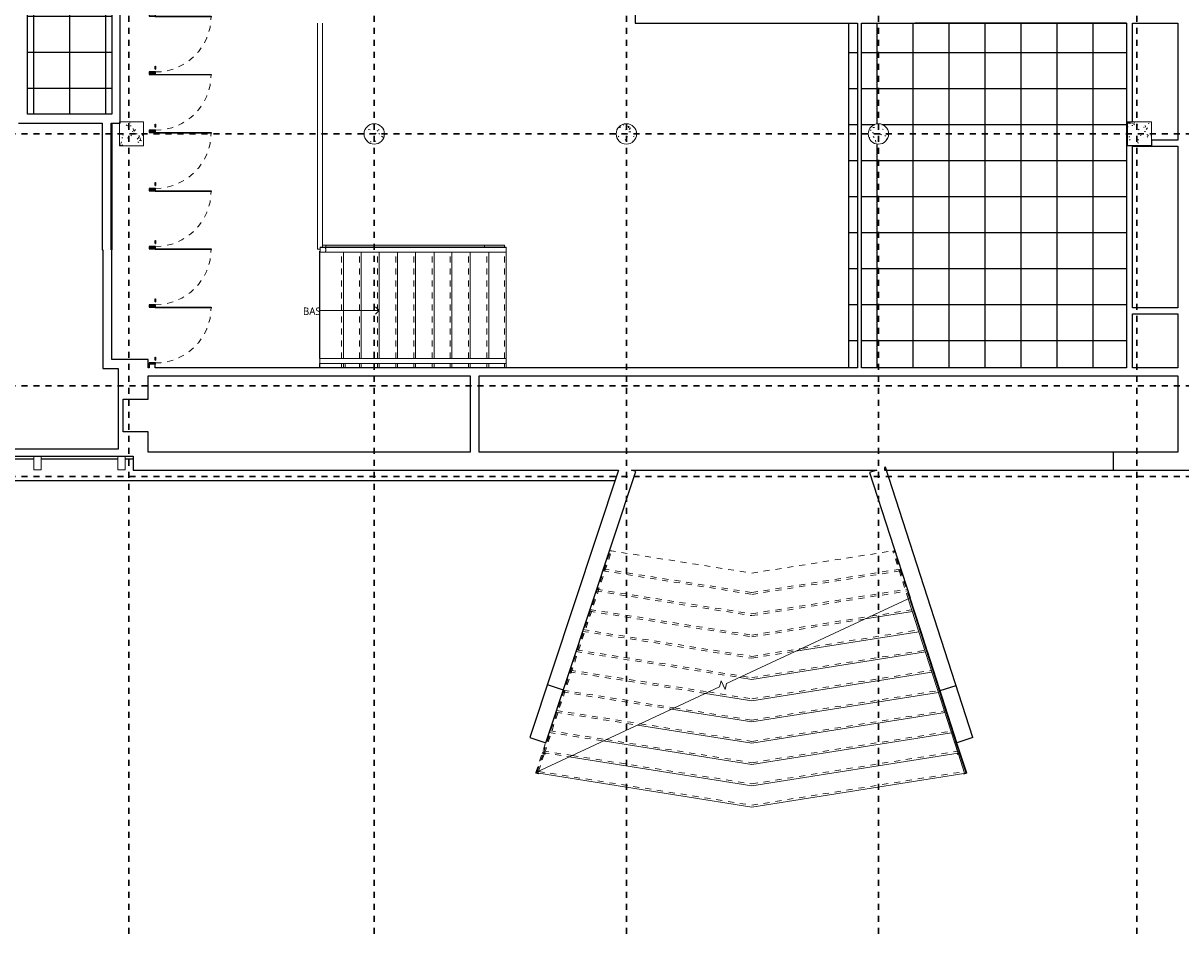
# Model space of a CAD drawing. Header units: metres. Extents: x -27.7 to 32.8, y -37.3 to -3.8.
# Tile 2 of 10: x -7.1 to 12.2, y -37.3 to -22.2. Entities that reach past the tile are written whole.
import ezdxf

# ---------------------------------------------------------------- set-up
doc = ezdxf.new("R2010")
doc.units = ezdxf.units.M
doc.linetypes.add('Ligne de quadrillage', pattern=[0.022225, 0.0127, -0.003175, 0.003175, -0.003175])
doc.linetypes.add('Tiret', pattern=[0.0025, 0.00125, -0.00125])
for name, color, linetype, lineweight in [('A-CLNG', 250, 'Continuous', 25), ('A-CLNG-PATT', 250, 'Continuous', 25), ('A-DOOR', 250, 'Continuous', 25), ('A-DOOR-FRAM', 250, 'Continuous', 25), ('A-FLOR', 250, 'Continuous', 25), ('A-FLOR-HRAL', 250, 'Continuous', 18), ('A-FLOR-HRAL-MBND', 250, 'Tiret', 18), ('A-WALL', 250, 'Continuous', 25), ('I-WALL', 250, 'Continuous', 25), ('S-COLS', 250, 'Continuous', 18), ('S-GRID', 250, 'Continuous', 30), ('S-STRS', 250, 'Continuous', 18), ('S-STRS-ANNO', 250, 'Continuous', 18), ('S-STRS-IDEN', 250, 'Continuous', 18), ('S-STRS-MBND', 250, 'Tiret', 18)]:
    doc.layers.add(name, color=color, linetype=linetype, lineweight=lineweight)
doc.styles.add('Trebuchet MS', font='trebuc.ttf', dxfattribs={"height": 0.125})
pattern_1 = [(50, (0, 0), (0.3647987, -0.031967), [0.038, -0.419]), (355, (0, 0), (-0.070921, 0.382637), [0.03, -0.335]), (100.451, (0.03, -0.003), (0.294358, 0.3502047), [0.032, -0.356]), (46.184, (0, 0.102), (0.542072, -0.083569), [0.057, -0.629]), (96.636, (0.045, 0.095), (0.474956, 0.495204), [0.049, -0.534]), (351.184, (0, 0.102), (0.47449, 0.495128), [0.046, -0.503]), (21, (0.051, 0.076), (0.3035623, -0.204817), [0.038, -0.419]), (326, (0.051, 0.076), (0.1234774, 0.369045), [0.03, -0.335]), (71.451, (0.076, 0.059), (0.427234, 0.1635883), [0.032, -0.356]), (37.5, (0, 0), (0.0065432, 0.16888217), [0.017, -0.314, 0.017, -0.324, -0.337]), (37.5, (0, 0), (0.0065432, 0.16888217), [-0.672, 0.017, -0.32]), (7.5, (0, 0), (0.1340145, 0.2002052), [0.017, -0.177, 0.017, -0.307, -0.128]), (7.5, (0, 0), (0.1340145, 0.2002052), [-0.518, 0.017, -0.112]), (327.5, (-0.113, 0), (0.27126974, -0.0115642), [0.017, -0.11, 0.017, -0.379, -0.526]), (327.5, (-0.113, 0), (0.27126974, -0.0115642), [-0.523, 0.017, -0.509]), (317.5, (-0.164, 0), (0.2964495, 0.0511634), [0.017, -0.148, 0.017, -0.246, -0.373]), (317.5, (-0.164, 0), (0.2964495, 0.0511634), [-0.428, 0.017, -0.357])]

# ---------------------------------------------------------------- blocks, each defined once
blk = doc.blocks.new('Poteau béton - Arrondi - 340-424575-Demi-niveau')
at = {"layer": 'S-COLS'}
h = blk.add_hatch(dxfattribs=at)
h.set_pattern_fill('FP_7', color=256, style=0, pattern_type=2)
h.set_pattern_definition([(50, (-7.171, 24.016), (0.3647987, -0.031967), [0.038, -0.419]), (355, (-7.171, 24.016), (-0.070921, 0.382637), [0.03, -0.335]), (100.451, (-7.141, 24.013), (0.294358, 0.3502047), [0.032, -0.356]), (46.184, (-7.171, 24.118), (0.542072, -0.083569), [0.057, -0.629]), (96.636, (-7.126, 24.111), (0.474956, 0.495204), [0.049, -0.534]), (351.184, (-7.171, 24.118), (0.47449, 0.495128), [0.046, -0.503]), (21, (-7.12, 24.092), (0.3035623, -0.204817), [0.038, -0.419]), (326, (-7.12, 24.092), (0.1234774, 0.369045), [0.03, -0.335]), (71.451, (-7.095, 24.075), (0.427234, 0.1635883), [0.032, -0.356]), (37.5, (-7.171, 24.016), (0.0065432, 0.1688822), [0.017, -0.314, 0.017, -0.324, -0.337]), (37.5, (-7.171, 24.016), (0.0065432, 0.1688822), [-0.672, 0.017, -0.32]), (7.5, (-7.171, 24.016), (0.1340145, 0.2002052), [0.017, -0.177, 0.017, -0.307, -0.128]), (7.5, (-7.171, 24.016), (0.1340145, 0.2002052), [-0.518, 0.017, -0.112]), (327.5, (-7.284, 24.016), (0.2712697, -0.0115642), [0.017, -0.11, 0.017, -0.379, -0.526]), (327.5, (-7.284, 24.016), (0.2712697, -0.0115642), [-0.523, 0.017, -0.509]), (317.5, (-7.335, 24.016), (0.2964495, 0.0511634), [0.017, -0.148, 0.017, -0.246, -0.373]), (317.5, (-7.335, 24.016), (0.2964495, 0.0511634), [-0.428, 0.017, -0.357])])
h.paths.add_polyline_path([(0, -0.17), (0.044, -0.164), (0.085, -0.147), (0.12, -0.12), (0.147, -0.085), (0.164, -0.044), (0.17, 0), (0.164, 0.044), (0.147, 0.085), (0.12, 0.12), (0.085, 0.147), (0.044, 0.164), (0, 0.17), (-0.044, 0.164), (-0.085, 0.147), (-0.12, 0.12), (-0.147, 0.085), (-0.164, 0.044), (-0.17, 0), (-0.164, -0.044), (-0.147, -0.085), (-0.12, -0.12), (-0.085, -0.147), (-0.044, -0.164)])
for start, end in [(360, 180), (180, 360)]:
    blk.add_arc((0, 0), 0.17, start, end, dxfattribs=at)
blk = doc.blocks.new('Poteau béton - Arrondi - 340-V3-Demi-niveau')
at = {"layer": 'S-COLS'}
h = blk.add_hatch(dxfattribs=at)
h.set_pattern_fill('FP_8', color=256, style=0, pattern_type=2)
h.set_pattern_definition([(50, (1.229, 24.016), (0.3647987, -0.031967), [0.038, -0.419]), (355, (1.229, 24.016), (-0.070921, 0.382637), [0.03, -0.335]), (100.451, (1.259, 24.013), (0.294358, 0.3502047), [0.032, -0.356]), (46.184, (1.229, 24.118), (0.542072, -0.083569), [0.057, -0.629]), (96.636, (1.274, 24.111), (0.474956, 0.495204), [0.049, -0.534]), (351.184, (1.229, 24.118), (0.47449, 0.495128), [0.046, -0.503]), (21, (1.28, 24.092), (0.3035623, -0.204817), [0.038, -0.419]), (326, (1.28, 24.092), (0.1234774, 0.369045), [0.03, -0.335]), (71.451, (1.305, 24.075), (0.427234, 0.1635883), [0.032, -0.356]), (37.5, (1.229, 24.016), (0.0065432, 0.1688822), [0.017, -0.314, 0.017, -0.324, -0.337]), (37.5, (1.229, 24.016), (0.0065432, 0.1688822), [-0.672, 0.017, -0.32]), (7.5, (1.229, 24.016), (0.1340145, 0.2002052), [0.017, -0.177, 0.017, -0.307, -0.128]), (7.5, (1.229, 24.016), (0.1340145, 0.2002052), [-0.518, 0.017, -0.112]), (327.5, (1.116, 24.016), (0.2712697, -0.0115642), [0.017, -0.11, 0.017, -0.379, -0.526]), (327.5, (1.116, 24.016), (0.2712697, -0.0115642), [-0.523, 0.017, -0.509]), (317.5, (1.065, 24.016), (0.2964495, 0.0511634), [0.017, -0.148, 0.017, -0.246, -0.373]), (317.5, (1.065, 24.016), (0.2964495, 0.0511634), [-0.428, 0.017, -0.357])])
h.paths.add_polyline_path([(0, -0.17), (0.044, -0.164), (0.085, -0.147), (0.12, -0.12), (0.147, -0.085), (0.164, -0.044), (0.17, 0), (0.164, 0.044), (0.147, 0.085), (0.12, 0.12), (0.085, 0.147), (0.044, 0.164), (0, 0.17), (-0.044, 0.164), (-0.085, 0.147), (-0.12, 0.12), (-0.147, 0.085), (-0.164, 0.044), (-0.17, 0), (-0.164, -0.044), (-0.147, -0.085), (-0.12, -0.12), (-0.085, -0.147), (-0.044, -0.164)])
for start, end in [(360, 180), (180, 360)]:
    blk.add_arc((0, 0), 0.17, start, end, dxfattribs=at)
blk = doc.blocks.new('Type de traverse haute - Traverse haute_Interne_-448152-Demi-niveau')
at = {"layer": 'A-FLOR-HRAL'}
for p, q in [((-2.046, -25.906), (-2.133, -25.906)), ((-2.133, -25.986), (-2.046, -25.986)), ((0.971, -25.906), (-2.046, -25.906)), ((-2.046, -25.986), (0.971, -25.986))]:
    blk.add_line(p, q, dxfattribs=at)
at = {"layer": 'A-FLOR-HRAL', "flags": 128}
for points in [[(-2.133, -25.946), (-2.133, -25.937), (-2.133, -25.929), (-2.133, -25.921), (-2.133, -25.915), (-2.133, -25.91), (-2.133, -25.907), (-2.133, -25.906)], [(-2.133, -25.986), (-2.133, -25.985), (-2.133, -25.982), (-2.133, -25.977), (-2.133, -25.971), (-2.133, -25.963), (-2.133, -25.955), (-2.133, -25.946)]]:
    blk.add_lwpolyline(points, dxfattribs=at)
at = {"layer": 'A-FLOR-HRAL'}
for points, knots in [([(-2.046, -25.906), (-2.045, -25.906), (-2.044, -25.907), (-2.042, -25.911), (-2.04, -25.919), (-2.038, -25.933), (-2.038, -25.941), (-2.038, -25.946)], [0, 0, 0, 0, 0.142857, 0.285714, 0.571429, 0.785714, 1, 1, 1, 1]), ([(-2.038, -25.946), (-2.038, -25.952), (-2.038, -25.964), (-2.04, -25.977), (-2.043, -25.984), (-2.045, -25.986), (-2.046, -25.986)], [0, 0, 0, 0, 0.285714, 0.571429, 0.785714, 1, 1, 1, 1]), ([(0.971, -25.906), (0.971, -25.906), (0.971, -25.907), (0.971, -25.91), (0.971, -25.914), (0.971, -25.922), (0.971, -25.931), (0.971, -25.939), (0.971, -25.944), (0.971, -25.946)], [0, 0, 0, 0, 0.142857, 0.285714, 0.428571, 0.571429, 0.785714, 0.892857, 1, 1, 1, 1]), ([(0.971, -25.946), (0.971, -25.949), (0.971, -25.955), (0.971, -25.963), (0.971, -25.971), (0.971, -25.979), (0.971, -25.983), (0.971, -25.986), (0.971, -25.986), (0.971, -25.986)], [0, 0, 0, 0, 0.142857, 0.285714, 0.428571, 0.571429, 0.785714, 0.892857, 1, 1, 1, 1])]:
    blk.add_open_spline(points, degree=3, knots=knots, dxfattribs=at)
blk = doc.blocks.new('Type de traverse haute - Traverse haute_Interne_-V6-Demi-niveau')
at = {"layer": 'A-FLOR-HRAL'}
for p, q in [((-2.133, -25.906), (-2.133, -25.905)), ((-2.046, -25.905), (-2.133, -25.905)), ((-2.133, -25.987), (-2.133, -25.986)), ((-2.046, -25.987), (-2.133, -25.987)), ((0.971, -25.905), (-2.046, -25.905)), ((0.971, -25.987), (-2.046, -25.987)), ((0.971, -25.906), (0.971, -25.905)), ((0.971, -25.987), (0.971, -25.986))]:
    blk.add_line(p, q, dxfattribs=at)
blk = doc.blocks.new('Type de main courante - Main courante_Interne_-448468-Demi-niveau')
at = {"layer": 'A-FLOR-HRAL'}
for p, q in [((0.971, -27.76), (-2.134, -27.76)), ((-2.134, -27.84), (0.971, -27.84))]:
    blk.add_line(p, q, dxfattribs=at)
for points in [[(-2.134, -27.8), (-2.134, -27.797), (-2.134, -27.791), (-2.134, -27.783), (-2.134, -27.775), (-2.134, -27.768), (-2.134, -27.763), (-2.134, -27.761), (-2.134, -27.76), (-2.134, -27.76)], [(0.971, -27.76), (0.971, -27.76), (0.971, -27.761), (0.971, -27.764), (0.971, -27.769), (0.971, -27.776), (0.971, -27.785), (0.971, -27.794), (0.971, -27.798), (0.971, -27.8)], [(-2.134, -27.84), (-2.134, -27.84), (-2.134, -27.84), (-2.134, -27.837), (-2.134, -27.832), (-2.134, -27.824), (-2.134, -27.816), (-2.134, -27.807), (-2.134, -27.803), (-2.134, -27.8)], [(0.971, -27.8), (0.971, -27.803), (0.971, -27.809), (0.971, -27.818), (0.971, -27.825), (0.971, -27.833), (0.971, -27.838), (0.971, -27.84), (0.971, -27.84), (0.971, -27.84)]]:
    blk.add_open_spline(points, degree=3, knots=[0, 0, 0, 0, 0.142857, 0.285714, 0.428571, 0.571429, 0.785714, 0.892857, 1, 1, 1, 1], dxfattribs=at)
blk = doc.blocks.new('Type de main courante - Main courante_Interne_-V7-Demi-niveau')
at = {"layer": 'A-FLOR-HRAL'}
for p, q in [((-2.134, -27.76), (-2.134, -27.76)), ((0.971, -27.76), (-2.134, -27.76)), ((0.971, -27.76), (0.971, -27.76)), ((-2.134, -27.841), (-2.134, -27.84)), ((0.971, -27.841), (-2.134, -27.841)), ((0.971, -27.841), (0.971, -27.84))]:
    blk.add_line(p, q, dxfattribs=at)
blk = doc.blocks.new('Support - Support mur - Support - Support mur-V8-Demi-niveau')
at = {"layer": 'A-FLOR-HRAL'}
for p, q in [((-0.015, 0.041), (-0.015, 0.116)), ((0.015, 0.116), (0.015, 0.041))]:
    blk.add_line(p, q, dxfattribs=at)
blk = doc.blocks.new('Verre - simple - Verre - simple-476352-Demi-niveau')
at = {"layer": 'A-DOOR'}
for p, q in [((-0.435, -0.05), (-0.385, -0.05)), ((-0.435, -0.05), (-0.435, -0.055)), ((-0.385, -0.055), (-0.435, -0.055)), ((-0.385, -0.05), (-0.385, -0.055)), ((0.436, -0.05), (0.446, -0.05)), ((0.436, -0.98), (0.436, -0.05)), ((0.446, -0.05), (0.446, -0.98)), ((0.446, -0.98), (0.436, -0.98))]:
    blk.add_line(p, q, dxfattribs=at)
at = {"layer": 'A-DOOR', "linetype": 'Tiret', "lineweight": 18}
blk.add_arc((0.446, -0.05), 0.93, 180, 270, dxfattribs=at)
at = {"layer": 'A-DOOR-FRAM'}
for p, q in [((-0.484, 0.055), (-0.504, 0.055)), ((-0.504, 0.055), (-0.504, -0.055)), ((-0.484, -0.055), (-0.484, 0.055)), ((0.466, 0.055), (0.446, 0.055)), ((0.446, 0.055), (0.446, -0.055)), ((0.466, -0.055), (0.466, 0.055)), ((-0.504, -0.055), (-0.484, -0.055)), ((0.446, -0.055), (0.466, -0.055))]:
    blk.add_line(p, q, dxfattribs=at)
blk = doc.blocks.new('Verre - simple - Verre - simple-V13-Demi-niveau')
at = {"layer": 'A-DOOR'}
for p, q in [((-0.435, -0.05), (-0.385, -0.05)), ((-0.435, -0.05), (-0.435, -0.055)), ((-0.385, -0.055), (-0.435, -0.055)), ((-0.385, -0.05), (-0.385, -0.055)), ((0.436, -0.05), (0.446, -0.05)), ((0.436, -0.98), (0.436, -0.05)), ((0.446, -0.05), (0.446, -0.98)), ((0.446, -0.98), (0.436, -0.98))]:
    blk.add_line(p, q, dxfattribs=at)
at = {"layer": 'A-DOOR', "linetype": 'Tiret', "lineweight": 18}
blk.add_arc((0.446, -0.05), 0.93, 180, 270, dxfattribs=at)
at = {"layer": 'A-DOOR-FRAM'}
for p, q in [((-0.484, 0.055), (-0.504, 0.055)), ((-0.504, 0.055), (-0.504, 0.05)), ((-0.484, -0.055), (-0.484, 0.055)), ((0.466, 0.055), (0.446, 0.055)), ((0.446, 0.055), (0.446, -0.055)), ((0.466, -0.055), (0.466, 0.055)), ((-0.504, -0.05), (-0.504, -0.055)), ((-0.504, -0.055), (-0.484, -0.055)), ((0.446, -0.055), (0.466, -0.055))]:
    blk.add_line(p, q, dxfattribs=at)
blk = doc.blocks.new('limon 7 - limon 7-608426-Demi-niveau')
at = {"layer": 'S-STRS'}
h = blk.add_hatch(dxfattribs=at)
h.set_pattern_fill('FP_13', color=256, style=0, pattern_type=2)
h.set_pattern_definition([(0, (0, 0), (0.203, 0.051), [0.002, -0.151, 0.002, -0.151, -0.813]), (0, (0, 0), (0.203, 0.051), [-0.305, 0.002, -0.303, 0.002, -0.151, -0.356]), (0, (0, 0), (0.203, 0.051), [-0.762, 0.002, -0.1, 0.002, -0.252]), (120, (0.076, 0.025), (-0.1456673, 0.15030316), [0.002, -0.151, 0.002, -0.151, -0.813]), (120, (0.076, 0.025), (-0.1456673, 0.15030316), [-0.305, 0.002, -0.303, 0.002, -0.151, -0.356]), (120, (0.076, 0.025), (-0.1456673, 0.15030316), [-0.762, 0.002, -0.1, 0.002, -0.252]), (240, (0.102, 0.127), (-0.0573327, -0.20130316), [0.002, -0.151, 0.002, -0.151, -0.813]), (240, (0.102, 0.127), (-0.0573327, -0.20130316), [-0.305, 0.002, -0.303, 0.002, -0.151, -0.356]), (240, (0.102, 0.127), (-0.0573327, -0.20130316), [-0.762, 0.002, -0.1, 0.002, -0.252])])
h.paths.add_polyline_path([(-2.035, -25.905), (-2.035, -25.871), (-2.093, -25.871), (-2.093, -25.905), (-2.046, -25.905)])
for points in [[(0.61, -25.905), (0.61, -25.871), (-2.035, -25.871), (-2.035, -25.905), (0.448, -25.905)], [(0.61, -25.905), (0.941, -25.905), (0.941, -25.871), (0.61, -25.871)]]:
    blk.add_hatch(color=256, dxfattribs=at).paths.add_polyline_path(points)
for p, q in [((-2.093, -25.871), (-2.035, -25.871)), ((-2.035, -25.871), (0.61, -25.871)), ((-2.035, -25.871), (-2.035, -25.905)), ((0.61, -25.871), (0.941, -25.871)), ((0.61, -25.905), (0.61, -25.871)), ((0.941, -25.905), (0.941, -25.871))]:
    blk.add_line(p, q, dxfattribs=at)
blk = doc.blocks.new('Type de traverse haute - Traverse haute_Interne_-608726-Demi-niveau')
at = {"layer": 'A-FLOR-HRAL'}
for p, q in [((-2.173, -22.169), (-2.173, -25.934)), ((-2.093, -25.905), (-2.093, -22.169))]:
    blk.add_line(p, q, dxfattribs=at)
at = {"layer": 'A-FLOR-HRAL', "flags": 128}
blk.add_lwpolyline([(-2.133, -25.934), (-2.137, -25.934), (-2.146, -25.934), (-2.153, -25.934), (-2.16, -25.934), (-2.166, -25.934), (-2.17, -25.934), (-2.172, -25.934), (-2.173, -25.934)], dxfattribs=at)
blk = doc.blocks.new('Type de traverse haute - Traverse haute_Interne_-V15-Demi-niveau')
at = {"layer": 'A-FLOR-HRAL'}
for p, q in [((-2.174, -25.934), (-2.174, -22.169)), ((-2.093, -25.905), (-2.093, -22.169)), ((-2.174, -25.934), (-2.173, -25.934))]:
    blk.add_line(p, q, dxfattribs=at)
blk = doc.blocks.new('Garde-corps - 50 x 12mm-639040-Demi-niveau')
at = {"layer": 'A-FLOR-HRAL'}
for p, q in [((-0.025, -0.006), (-0.025, 0.006)), ((-0.025, 0.006), (0.025, 0.006)), ((0.025, 0.006), (0.025, -0.006)), ((-0.025, -0.006), (0.025, -0.006))]:
    blk.add_line(p, q, dxfattribs=at)
blk = doc.blocks.new('Garde-corps - 50 x 12mm-639044-Demi-niveau')
at = {"layer": 'A-FLOR-HRAL'}
for p, q in [((-0.025, -0.006), (-0.025, 0.006)), ((-0.025, 0.006), (0.025, 0.006)), ((0.025, 0.006), (0.025, -0.006)), ((-0.025, -0.006), (0.025, -0.006))]:
    blk.add_line(p, q, dxfattribs=at)
blk = doc.blocks.new('Garde-corps - Garde-corps-638840-Demi-niveau')
at = {"layer": 'A-FLOR-HRAL'}
for p, q in [((7.686, -31.755), (7.668, -31.764)), ((7.686, -31.755), (7.668, -31.764)), ((8.499, -34.339), (7.668, -31.764)), ((8.518, -34.333), (7.686, -31.755)), ((8.606, -34.669), (8.503, -34.351)), ((8.625, -34.663), (8.522, -34.345))]:
    blk.add_line(p, q, dxfattribs=at)
at = {"layer": 'A-FLOR-HRAL-MBND'}
for p, q in [((7.411, -30.968), (7.43, -30.962)), ((7.411, -30.968), (7.43, -30.962)), ((7.411, -30.968), (7.43, -30.962)), ((7.668, -31.764), (7.411, -30.968)), ((7.668, -31.764), (7.411, -30.968)), ((7.668, -31.764), (7.411, -30.968)), ((7.686, -31.755), (7.43, -30.962)), ((7.686, -31.755), (7.43, -30.962)), ((7.686, -31.755), (7.43, -30.962))]:
    blk.add_line(p, q, dxfattribs=at)
at = {"rotation": 197.89382366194}
for name, p in [('Garde-corps - 50 x 12mm-639044-Demi-niveau', (8.511, -34.342)), ('Garde-corps - 50 x 12mm-639040-Demi-niveau', (8.617, -34.672))]:
    blk.add_blockref(name, p, dxfattribs=at)
blk = doc.blocks.new('Garde-corps - 50 x 12mm-639062-Demi-niveau')
at = {"layer": 'A-FLOR-HRAL'}
for p, q in [((-0.025, -0.006), (-0.025, 0.006)), ((-0.025, 0.006), (0.025, 0.006)), ((0.025, 0.006), (0.025, -0.006)), ((-0.025, -0.006), (0.025, -0.006))]:
    blk.add_line(p, q, dxfattribs=at)
blk = doc.blocks.new('Garde-corps - 50 x 12mm-639066-Demi-niveau')
at = {"layer": 'A-FLOR-HRAL'}
for p, q in [((-0.025, -0.006), (-0.025, 0.006)), ((-0.025, 0.006), (0.025, 0.006)), ((0.025, 0.006), (0.025, -0.006)), ((-0.025, -0.006), (0.025, -0.006))]:
    blk.add_line(p, q, dxfattribs=at)
blk = doc.blocks.new('Garde-corps - Garde-corps-638844-Demi-niveau')
at = {"layer": 'A-FLOR-HRAL'}
for p, q in [((1.478, -34.66), (1.483, -34.647)), ((1.507, -34.635), (1.483, -34.647)), ((1.507, -34.635), (1.483, -34.647)), ((1.497, -34.666), (1.507, -34.635))]:
    blk.add_line(p, q, dxfattribs=at)
at = {"layer": 'A-FLOR-HRAL-MBND'}
for p, q in [((1.588, -34.329), (2.704, -30.964)), ((1.588, -34.329), (2.704, -30.964)), ((1.588, -34.329), (2.704, -30.964)), ((1.607, -34.335), (2.723, -30.971)), ((1.607, -34.335), (2.723, -30.971)), ((1.607, -34.335), (2.723, -30.971)), ((2.704, -30.964), (2.723, -30.971)), ((2.704, -30.964), (2.723, -30.971)), ((2.704, -30.964), (2.723, -30.971)), ((1.483, -34.647), (1.584, -34.34)), ((1.483, -34.647), (1.584, -34.34)), ((1.483, -34.647), (1.584, -34.34)), ((1.507, -34.635), (1.603, -34.347)), ((1.507, -34.635), (1.603, -34.347)), ((1.507, -34.635), (1.603, -34.347))]:
    blk.add_line(p, q, dxfattribs=at)
at = {"extrusion": (0, 0, -1), "zscale": -1, "rotation": 198.3519227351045}
for name, p in [('Garde-corps - 50 x 12mm-639066-Demi-niveau', (-1.596, -34.338)), ('Garde-corps - 50 x 12mm-639062-Demi-niveau', (-1.486, -34.669))]:
    blk.add_blockref(name, p, dxfattribs=at)
blk = doc.blocks.new('sol 3 - sol 3-654132-Demi-niveau')
at = {"layer": 'A-FLOR'}
for p, q in [((-6.903, -29.438), (-8.18, -29.438)), ((-5.503, -29.438), (-6.78, -29.438)), ((-5.245, -29.438), (-5.38, -29.438)), ((2.78, -29.798), (-13.955, -29.798))]:
    blk.add_line(p, q, dxfattribs=at)

msp = doc.modelspace()

# ---------------------------------------------------------------- hatches: boundary and pattern name
at = {"layer": 'A-CLNG-PATT'}
h = msp.add_hatch(dxfattribs=at)
h.set_pattern_fill('FP_20', color=256, style=0, pattern_type=2)
h.set_pattern_definition([(270, (-6.303, -20.255), (0.6, 4e-17), []), (0, (-6.303, -20.255), (0, 0.6), [])])
h.paths.add_polyline_path([(-5.602, -23.685), (-5.602, -16.825), (-7.004, -16.825), (-7.004, -23.685), (-5.612, -23.685)])
h = msp.add_hatch(dxfattribs=at)
h.set_pattern_fill('FP_21', color=256, style=0, pattern_type=2)
h.set_pattern_definition([(90, (8.947, -25.058), (-0.6, 4e-17), []), (180, (8.947, -25.058), (-7e-17, -0.6), [])])
h.paths.add_polyline_path([(10.845, -27.916), (11.302, -27.916), (11.302, -22.17), (6.89, -22.17), (6.89, -27.916)])
h.paths.add_polyline_path([(6.671, -27.916), (6.82, -27.916), (6.82, -22.17), (6.671, -22.17), (6.671, -27.913)])
h.paths.add_polyline_path([(7.171, -24.186), (7.127, -24.18), (7.086, -24.163), (7.051, -24.136), (7.024, -24.101), (7.007, -24.06), (7.001, -24.016), (7.007, -23.972), (7.024, -23.931), (7.051, -23.896), (7.086, -23.869), (7.127, -23.852), (7.171, -23.846), (7.215, -23.852), (7.256, -23.869), (7.291, -23.896), (7.318, -23.931), (7.335, -23.972), (7.341, -24.016), (7.335, -24.06), (7.318, -24.101), (7.291, -24.136), (7.256, -24.163), (7.215, -24.18)])
at = {"layer": 'S-COLS'}
h = msp.add_hatch(dxfattribs=at)
h.set_pattern_fill('FP_1', color=256, style=0, pattern_type=2)
h.set_pattern_definition(pattern_1)
h.paths.add_polyline_path([(-5.076, -24.216), (-5.076, -23.816), (-5.476, -23.816), (-5.476, -24.216)])
h = msp.add_hatch(dxfattribs=at)
h.set_pattern_fill('FP_1', color=256, style=0, pattern_type=2)
h.set_pattern_definition(pattern_1)
h.paths.add_polyline_path([(2.971, -24.186), (3.015, -24.18), (3.056, -24.163), (3.091, -24.136), (3.118, -24.101), (3.135, -24.06), (3.141, -24.016), (3.135, -23.972), (3.118, -23.931), (3.091, -23.896), (3.056, -23.869), (3.015, -23.852), (2.971, -23.846), (2.927, -23.852), (2.886, -23.869), (2.851, -23.896), (2.824, -23.931), (2.807, -23.972), (2.801, -24.016), (2.807, -24.06), (2.824, -24.101), (2.851, -24.136), (2.886, -24.163), (2.927, -24.18)])
h = msp.add_hatch(dxfattribs=at)
h.set_pattern_fill('FP_1', color=256, style=0, pattern_type=2)
h.set_pattern_definition(pattern_1)
h.paths.add_polyline_path([(11.321, -24.216), (11.721, -24.216), (11.721, -23.816), (11.321, -23.816), (11.321, -24.122)])

# ---------------------------------------------------------------- linework, layer by layer
at = {"layer": 'A-CLNG'}
for p, q in [((6.671, -22.17), (6.671, -27.916)), ((11.302, -22.17), (7.783, -22.17))]:
    msp.add_line(p, q, dxfattribs=at)
at = {"layer": 'A-FLOR'}
for p, q in [((-5.602, -23.835), (-5.602, -25.946)), ((-2.134, -27.76), (-2.134, -25.971)), ((-2.134, -25.971), (-2.133, -25.971)), ((-2.134, -27.916), (-2.134, -27.841))]:
    msp.add_line(p, q, dxfattribs=at)
at = {"layer": 'A-WALL'}
for p, q in [((-5.495, -29.268), (-13.475, -29.268)), ((0.37, -29.318), (-4.995, -29.318)), ((12.159, -29.318), (0.52, -29.318)), ((11.082, -29.318), (11.082, -29.618)), ((-13.595, -29.388), (-5.245, -29.388)), ((-5.245, -29.388), (-5.245, -29.618)), ((-5.245, -29.618), (2.84, -29.618)), ((2.84, -29.618), (1.361, -34.074)), ((1.627, -34.163), (3.127, -29.642)), ((3.054, -29.618), (7.142, -29.618)), ((3.127, -29.642), (3.054, -29.618)), ((7.142, -29.618), (7.024, -29.656)), ((7.024, -29.656), (7.7, -31.749)), ((7.291, -29.57), (7.272, -29.576)), ((7.272, -29.576), (7.272, -29.618)), ((7.272, -29.618), (22.138, -29.618)), ((8.745, -34.075), (7.291, -29.57)), ((8.479, -34.161), (7.989, -32.643)), ((1.653, -33.194), (1.919, -33.282)), ((8.199, -33.293), (8.465, -33.207)), ((1.361, -34.074), (1.627, -34.163)), ((8.745, -34.075), (8.479, -34.161))]:
    msp.add_line(p, q, dxfattribs=at)
at = {"layer": 'I-WALL'}
for p, q in [((-7.004, -23.685), (-7.004, -16.825)), ((-5.602, -16.825), (-5.602, -23.685)), ((-5.462, -23.835), (-5.462, -20.095)), ((3.118, -20.095), (3.118, -22.17)), ((3.118, -22.17), (6.82, -22.17)), ((6.82, -22.17), (6.82, -27.916)), ((6.89, -22.17), (7.783, -22.17)), ((6.89, -27.916), (6.89, -22.17)), ((7.783, -22.169), (11.302, -22.169)), ((7.783, -22.17), (7.783, -22.169)), ((11.302, -22.169), (11.302, -27.916)), ((11.402, -22.169), (12.159, -22.169)), ((11.402, -23.816), (11.402, -22.169)), ((12.159, -22.169), (12.159, -24.122)), ((-5.602, -23.685), (-7.004, -23.685)), ((-7.154, -23.835), (-5.762, -23.835)), ((-5.762, -23.835), (-5.762, -25.946)), ((-5.612, -23.835), (-5.462, -23.835)), ((-5.612, -25.946), (-5.612, -23.835)), ((11.321, -24.216), (11.321, -23.816)), ((11.321, -23.816), (11.402, -23.816)), ((11.721, -24.216), (11.321, -24.216)), ((11.402, -24.222), (12.159, -24.222)), ((11.402, -26.914), (11.402, -24.222)), ((12.159, -24.122), (11.721, -24.122)), ((11.721, -24.122), (11.721, -24.216)), ((12.159, -24.222), (12.159, -26.914)), ((-5.762, -25.946), (-5.752, -25.946)), ((-5.752, -25.946), (-5.752, -27.925)), ((-5.602, -25.946), (-5.612, -25.946)), ((-5.602, -27.775), (-5.602, -25.946)), ((12.159, -26.914), (11.402, -26.914)), ((11.402, -27.916), (11.402, -27.014)), ((11.402, -27.014), (12.159, -27.014)), ((12.159, -27.014), (12.159, -27.916)), ((-5.752, -27.925), (-5.495, -27.925)), ((-4.995, -27.775), (-5.602, -27.775)), ((-5.495, -27.925), (-5.495, -29.268)), ((-4.995, -27.916), (-4.995, -27.775)), ((-4.977, -27.916), (-4.995, -27.916)), ((-4.877, -27.854), (-4.977, -27.854)), ((-4.977, -27.854), (-4.977, -27.916)), ((-4.877, -27.916), (-4.877, -27.854)), ((6.82, -27.916), (-4.877, -27.916)), ((11.302, -27.916), (6.89, -27.916)), ((12.159, -27.916), (11.402, -27.916)), ((-4.995, -28.438), (-4.995, -28.046)), ((-4.995, -28.046), (0.37, -28.046)), ((0.37, -28.046), (0.37, -29.318)), ((0.52, -28.046), (12.159, -28.046)), ((0.52, -29.318), (0.52, -28.046)), ((12.159, -28.046), (12.159, -29.318)), ((-5.415, -28.98), (-5.415, -28.438)), ((-5.415, -28.438), (-4.995, -28.438)), ((-4.995, -28.98), (-5.415, -28.98)), ((-4.995, -29.318), (-4.995, -28.98))]:
    msp.add_line(p, q, dxfattribs=at)
at = {"layer": 'S-COLS'}
for p, q in [((-5.076, -23.816), (-5.476, -23.816)), ((-5.476, -23.816), (-5.476, -24.216)), ((-5.076, -24.216), (-5.076, -23.816)), ((11.402, -23.816), (11.321, -23.816)), ((11.321, -23.816), (11.321, -24.122)), ((11.721, -23.816), (11.402, -23.816)), ((11.721, -24.122), (11.721, -23.816)), ((-5.476, -24.216), (-5.076, -24.216)), ((11.321, -24.122), (11.321, -24.216)), ((11.321, -24.216), (11.721, -24.216)), ((11.721, -24.216), (11.721, -24.122)), ((-6.78, -29.388), (-6.903, -29.388)), ((-6.903, -29.388), (-6.903, -29.613)), ((-6.78, -29.613), (-6.78, -29.388)), ((-5.38, -29.388), (-5.503, -29.388)), ((-5.503, -29.388), (-5.503, -29.613)), ((-5.38, -29.613), (-5.38, -29.388)), ((-6.903, -29.613), (-6.78, -29.613)), ((-5.503, -29.613), (-5.38, -29.613))]:
    msp.add_line(p, q, dxfattribs=at)
for start, end in [(360, 180), (180, 360)]:
    msp.add_arc((2.971, -24.016), 0.17, start, end, dxfattribs=at)
at = {"layer": 'S-GRID', "linetype": 'Ligne de quadrillage'}
for p, q in [((-5.32, -37.347), (-5.32, -4.451)), ((-1.229, -37.347), (-1.229, -4.451)), ((2.971, -37.347), (2.971, -4.451)), ((7.171, -37.347), (7.171, -4.451)), ((11.477, -37.347), (11.477, -4.451)), ((-21.508, -24.016), (32.124, -24.016)), ((-21.508, -28.216), (32.124, -28.216)), ((-21.508, -29.724), (32.124, -29.724))]:
    msp.add_line(p, q, dxfattribs=at)
at = {"layer": 'S-STRS'}
for p, q in [((-2.134, -27.76), (-2.134, -25.971)), ((-2.133, -25.971), (-2.134, -25.971)), ((-1.744, -27.76), (-1.744, -25.987)), ((-1.445, -27.76), (-1.445, -25.987)), ((-1.145, -27.76), (-1.145, -25.987)), ((-0.842, -27.76), (-0.842, -25.987)), ((-0.541, -27.76), (-0.541, -25.987)), ((-0.232, -27.76), (-0.232, -25.987)), ((0.063, -27.76), (0.063, -25.987)), ((0.37, -27.76), (0.37, -25.987)), ((0.677, -27.76), (0.677, -25.987)), ((0.971, -27.76), (0.971, -25.987)), ((-2.134, -27.916), (-2.134, -27.841)), ((-1.744, -27.916), (-1.744, -27.841)), ((-1.445, -27.916), (-1.445, -27.841)), ((-1.145, -27.916), (-1.145, -27.841)), ((-0.842, -27.916), (-0.842, -27.841)), ((-0.541, -27.916), (-0.541, -27.841)), ((-0.232, -27.916), (-0.232, -27.841)), ((0.063, -27.916), (0.063, -27.841)), ((0.37, -27.916), (0.37, -27.841)), ((0.677, -27.916), (0.677, -27.841)), ((0.971, -27.916), (0.971, -27.841)), ((7.771, -31.969), (7.7, -31.749)), ((6.948, -32.099), (7.736, -31.975)), ((7.756, -31.971), (7.771, -31.969)), ((7.88, -32.306), (7.771, -31.969)), ((5.796, -32.636), (7.845, -32.312)), ((7.865, -32.308), (7.88, -32.306)), ((7.989, -32.643), (7.88, -32.306)), ((5.061, -33.107), (7.953, -32.649)), ((7.973, -32.646), (7.989, -32.643)), ((8.082, -32.983), (8.098, -32.98)), ((4.856, -33.074), (5.061, -33.107)), ((5.061, -33.461), (8.062, -32.986)), ((4.288, -33.339), (5.061, -33.461)), ((5.061, -33.816), (8.171, -33.323)), ((8.191, -33.32), (8.207, -33.317)), ((3.721, -33.603), (5.061, -33.816)), ((5.061, -34.17), (8.28, -33.66)), ((8.3, -33.657), (8.315, -33.655)), ((3.154, -33.868), (5.061, -34.17)), ((2.586, -34.132), (5.061, -34.524)), ((5.061, -34.524), (8.389, -33.997)), ((8.409, -33.994), (8.424, -33.992)), ((8.533, -34.329), (8.479, -34.161)), ((8.518, -34.331), (8.532, -34.329)), ((8.642, -34.666), (8.533, -34.329)), ((2.019, -34.397), (5.061, -34.879)), ((5.061, -34.879), (8.498, -34.334)), ((1.461, -34.663), (1.463, -34.656)), ((1.51, -34.671), (5.061, -35.233)), ((5.061, -35.233), (8.592, -34.674))]:
    msp.add_line(p, q, dxfattribs=at)
at = {"layer": 'S-STRS', "linetype": 'Tiret'}
for p, q in [((-1.774, -27.76), (-1.774, -25.987)), ((-1.475, -27.76), (-1.475, -25.987)), ((-1.175, -27.76), (-1.175, -25.987)), ((-0.872, -27.76), (-0.872, -25.987)), ((-0.571, -27.76), (-0.571, -25.987)), ((-0.262, -27.76), (-0.262, -25.987)), ((0.033, -27.76), (0.033, -25.987)), ((0.34, -27.76), (0.34, -25.987)), ((0.647, -27.76), (0.647, -25.987)), ((0.941, -27.76), (0.941, -25.987)), ((-1.774, -27.916), (-1.774, -27.841)), ((-1.475, -27.916), (-1.475, -27.841)), ((-1.175, -27.916), (-1.175, -27.841)), ((-0.872, -27.916), (-0.872, -27.841)), ((-0.571, -27.916), (-0.571, -27.841)), ((-0.262, -27.916), (-0.262, -27.841)), ((0.033, -27.916), (0.033, -27.841)), ((0.34, -27.916), (0.34, -27.841)), ((0.647, -27.916), (0.647, -27.841)), ((0.941, -27.916), (0.941, -27.841)), ((7.046, -32.053), (7.726, -31.946)), ((7.746, -31.942), (7.762, -31.94)), ((5.895, -32.59), (7.835, -32.283)), ((7.855, -32.28), (7.871, -32.277)), ((5.061, -33.077), (7.944, -32.62)), ((7.964, -32.617), (7.98, -32.614)), ((5.061, -33.431), (8.053, -32.957)), ((8.073, -32.954), (8.088, -32.951)), ((4.904, -33.052), (5.061, -33.077)), ((4.337, -33.316), (5.061, -33.431)), ((5.061, -33.785), (8.162, -33.294)), ((8.182, -33.291), (8.197, -33.288)), ((3.77, -33.581), (5.061, -33.785)), ((5.061, -34.14), (8.271, -33.631)), ((8.291, -33.628), (8.306, -33.626)), ((3.202, -33.845), (5.061, -34.14)), ((2.635, -34.11), (5.061, -34.494)), ((5.061, -34.494), (8.38, -33.968)), ((8.4, -33.965), (8.415, -33.963)), ((5.061, -34.848), (8.488, -34.305)), ((8.508, -34.302), (8.524, -34.3)), ((2.067, -34.374), (5.061, -34.848)), ((1.506, -34.64), (5.061, -35.203)), ((5.061, -35.203), (8.597, -34.643)), ((8.617, -34.639), (8.633, -34.637))]:
    msp.add_line(p, q, dxfattribs=at)
at = {"layer": 'S-STRS-ANNO'}
for p, q in [((-1.744, -26.959), (-2.134, -26.959)), ((-1.445, -26.959), (-1.744, -26.959)), ((-1.145, -26.959), (-1.445, -26.959)), ((-1.145, -26.959), (-1.207, -26.896)), ((-1.145, -26.959), (-1.207, -27.021))]:
    msp.add_line(p, q, dxfattribs=at)
at = {"layer": 'S-STRS-MBND'}
for p, q in [((2.024, -32.965), (2.69, -30.959)), ((2.69, -30.959), (5.061, -31.335)), ((5.061, -31.335), (7.445, -30.958)), ((7.7, -31.749), (7.445, -30.958)), ((2.578, -31.296), (5.061, -31.689)), ((2.587, -31.267), (5.061, -31.659)), ((5.061, -31.659), (7.544, -31.266)), ((5.061, -31.689), (7.553, -31.295)), ((2.476, -31.604), (5.061, -32.013)), ((5.061, -32.013), (7.653, -31.603)), ((5.061, -32.044), (7.662, -31.632)), ((2.466, -31.633), (5.061, -32.044)), ((2.354, -31.97), (5.061, -32.398)), ((2.364, -31.941), (5.061, -32.368)), ((5.061, -32.368), (7.046, -32.053)), ((5.061, -32.398), (6.948, -32.099)), ((2.243, -32.306), (5.061, -32.753)), ((2.252, -32.277), (5.061, -32.722)), ((5.061, -32.722), (5.895, -32.59)), ((2.131, -32.643), (4.856, -33.074)), ((2.141, -32.614), (4.904, -33.052)), ((5.061, -32.753), (5.796, -32.636)), ((2.019, -32.98), (4.288, -33.339)), ((2.029, -32.951), (4.337, -33.316)), ((1.908, -33.316), (3.721, -33.603)), ((1.917, -33.287), (3.77, -33.581)), ((1.796, -33.653), (3.154, -33.868)), ((1.806, -33.624), (3.202, -33.845)), ((1.684, -33.99), (2.586, -34.132)), ((1.694, -33.961), (2.635, -34.11)), ((1.463, -34.656), (1.627, -34.163)), ((1.582, -34.297), (2.067, -34.374)), ((1.586, -34.328), (2.019, -34.397)), ((1.471, -34.634), (1.5, -34.639))]:
    msp.add_line(p, q, dxfattribs=at)
at = {"layer": 'S-STRS-MBND', "linetype": 'Continuous'}
for p, q in [((7.668, -31.764), (4.638, -33.176)), ((7.7, -31.749), (7.686, -31.755)), ((4.549, -33.131), (4.525, -33.229)), ((4.615, -33.273), (4.549, -33.131)), ((4.525, -33.229), (1.463, -34.656)), ((4.638, -33.176), (4.615, -33.273))]:
    msp.add_line(p, q, dxfattribs=at)

# ---------------------------------------------------------------- block references
at = {"layer": 'A-DOOR', "rotation": 89.99999999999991}
for name, p in [('Verre - simple - Verre - simple-476352-Demi-niveau', (-4.927, -22.499)), ('Verre - simple - Verre - simple-476352-Demi-niveau', (-4.927, -23.469)), ('Verre - simple - Verre - simple-476352-Demi-niveau', (-4.927, -24.439)), ('Verre - simple - Verre - simple-476352-Demi-niveau', (-4.927, -25.409)), ('Verre - simple - Verre - simple-476352-Demi-niveau', (-4.927, -26.379)), ('Verre - simple - Verre - simple-V13-Demi-niveau', (-4.927, -27.349))]:
    msp.add_blockref(name, p, dxfattribs=at)
at = {"layer": 'A-FLOR'}
msp.add_blockref('sol 3 - sol 3-654132-Demi-niveau', (0, 0), dxfattribs=at)
at = {"layer": 'A-FLOR-HRAL'}
for name in ['Type de traverse haute - Traverse haute_Interne_-V15-Demi-niveau', 'Type de traverse haute - Traverse haute_Interne_-608726-Demi-niveau', 'Type de traverse haute - Traverse haute_Interne_-V6-Demi-niveau', 'Type de traverse haute - Traverse haute_Interne_-448152-Demi-niveau', 'Type de main courante - Main courante_Interne_-448468-Demi-niveau', 'Type de main courante - Main courante_Interne_-V7-Demi-niveau', 'Garde-corps - Garde-corps-638844-Demi-niveau', 'Garde-corps - Garde-corps-638840-Demi-niveau']:
    msp.add_blockref(name, (0, 0), dxfattribs=at)
at = {"layer": 'A-FLOR-HRAL', "rotation": 180}
msp.add_blockref('Support - Support mur - Support - Support mur-V8-Demi-niveau', (-1.727, -27.8), dxfattribs=at)
at = {"layer": 'S-COLS'}
for name, p in [('Poteau béton - Arrondi - 340-V3-Demi-niveau', (-1.229, -24.016)), ('Poteau béton - Arrondi - 340-424575-Demi-niveau', (7.171, -24.016))]:
    msp.add_blockref(name, p, dxfattribs=at)
at = {"layer": 'S-STRS'}
msp.add_blockref('limon 7 - limon 7-608426-Demi-niveau', (0, 0), dxfattribs=at)

# ---------------------------------------------------------------- texts
at = {"layer": 'S-STRS-IDEN', "insert": (-2.418, -26.908), "char_height": 0.125, "width": 0.34074, "attachment_point": 1, "line_spacing_factor": 1.048425, "style": 'Trebuchet MS'}
msp.add_mtext('BAS', dxfattribs=at)

doc.saveas('drawing.dxf')
